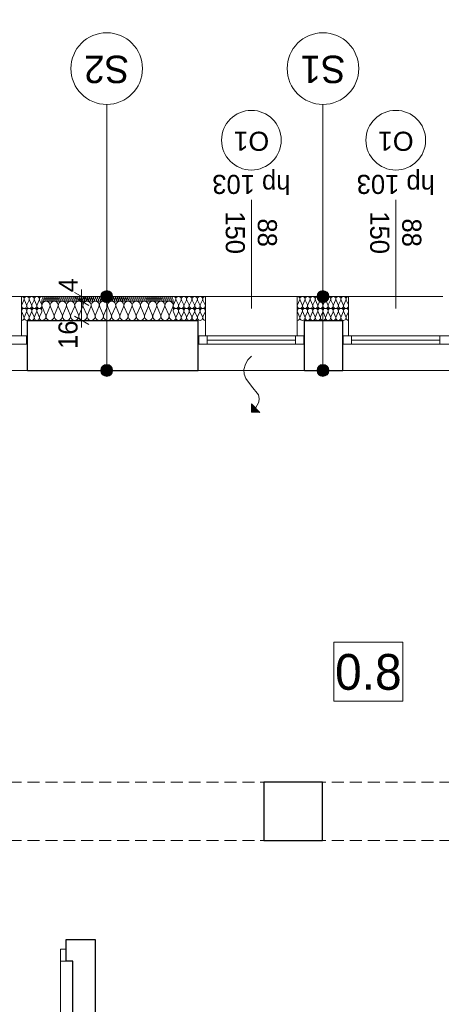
# Model space of a CAD drawing. Extents: x -613240 to -325500, y -25863 to 152403.
# Tile 65 of 254: x -425851 to -422319, y 31361 to 39612. Entities that reach past the tile are written whole.
import ezdxf

# ---------------------------------------------------------------- set-up
doc = ezdxf.new("R2010")
doc.units = 0
doc.header["$MEASUREMENT"] = 0
doc.linetypes.add('Krawędzie ukryte', pattern=[150, 100, -50])
for name, color, linetype in [('A-Okna', 7, 'Continuous'), ('Arch ocieplenie', 7, 'Continuous'), ('Arch opisy', 7, 'Continuous'), ('Inwent Izolacje', 7, 'Continuous'), ('INWENT WYMIARY', 7, 'Continuous')]:
    doc.layers.add(name, color=color, linetype=linetype)
for name, color, linetype, lineweight, true_color in [('A-Okna_Nr_Pióra__9', 7, 'Continuous', 13, 0x3dad99), ('Arch ocieplenie_Nr_Pióra__9', 7, 'Continuous', 13, 0x3dad99), ('Arch opisy okien_Nr_Pióra__9', 7, 'Continuous', 13, 0x3dad99), ('Arch opisy_Nr_Pióra__9', 7, 'Continuous', 13, 0x3dad99), ('Arch wykończenie_Nr_Pióra__3', 7, 'Continuous', 18, 0xff6600), ('Inwent Izolacje_Nr_Pióra__2', 7, 'Continuous', 13, 0x7f7f7f), ('INWENT.ŚCIANY_Nr_Pióra__2', 7, 'Continuous', 13, 0x7f7f7f)]:
    doc.layers.add(name, color=color, linetype=linetype, lineweight=lineweight, true_color=true_color)
for name, color, linetype, lineweight in [('Arch opisy_Nr_Pióra__1', 7, 'Continuous', 25), ('Arch opisy_Nr_Pióra__21', 7, 'Continuous', 9), ('INWENT OPISY_Nr_Pióra__21', 7, 'Continuous', 9), ('INWENT WYMIARY_Nr_Pióra__21', 7, 'Continuous', 9), ('INWENT. DRZWI_Nr_Pióra__5', 7, 'Continuous', 13), ('INWENT. OKNA_Nr_Pióra__21', 7, 'Continuous', 9), ('INWENT. OKNA_Nr_Pióra__5', 7, 'Continuous', 13), ('INWENT.ŚCIANY_Nr_Pióra__1', 7, 'Continuous', 25), ('INWENT.ŚCIANY_Nr_Pióra__21', 7, 'Continuous', 9), ('Istniejące stropy_Nr_Pióra__5', 7, 'Continuous', 13)]:
    doc.layers.add(name, color=color, linetype=linetype, lineweight=lineweight)
doc.styles.add('GENERATED_STYLE_1', font='txt')
doc.styles.add('GENERATED_STYLE_10', font='arial.ttf')
doc.styles.add('GENERATED_STYLE_3', font='txt')
doc.styles.add('GENERATED_STYLE_5', font='txt')
doc.dimstyles.new('GENERATED_STYLE__2', dxfattribs={"dimtxt": 160.000002, "dimasz": 91.2, "dimexe": 0.18, "dimexo": 0, "dimgap": 0.09, "dimtad": 1, "dimtih": 1, "dimtoh": 1, "dimdec": 0, "dimlfac": 0.1, "dimzin": 0, "dimdsep": 46, "dimtxsty": 'GENERATED_STYLE_1', "dimblk": 'ARROWHEAD_2', "dimblk1": 'ARROWHEAD_2', "dimblk2": 'ARROWHEAD_2', "dimcen": 0.09, "dimclrd": 7, "dimclre": 7, "dimclrt": 7, "dimazin": 0, "dimtfac": 1, "dimtdec": 4, "dimtmove": 0, "dimatfit": 3, "dimfxl": 0, "dimtolj": 1, "dimtzin": 0, "dimarcsym": 0})
doc.dimstyles.new('GENERATED_STYLE__3', dxfattribs={"dimtxt": 160.000002, "dimasz": 91.2, "dimexe": 0.18, "dimexo": 0, "dimgap": 0.09, "dimtad": 1, "dimdec": 0, "dimlfac": 0.1, "dimzin": 0, "dimdsep": 46, "dimtxsty": 'GENERATED_STYLE_1', "dimblk": 'ARROWHEAD_2', "dimblk1": 'ARROWHEAD_2', "dimblk2": 'ARROWHEAD_2', "dimcen": 0.09, "dimclrd": 7, "dimclre": 7, "dimclrt": 7, "dimazin": 0, "dimtfac": 1, "dimtdec": 4, "dimtmove": 0, "dimatfit": 3, "dimfxl": 0, "dimtolj": 1, "dimtzin": 0, "dimarcsym": 0})

# ---------------------------------------------------------------- blocks, each defined once
blk = doc.blocks.new('Izolacja cieplna 14_20', base_point=(-424564.9, 37292.6))
at = {"layer": 'Arch ocieplenie_Nr_Pióra__9', "linetype": 'Continuous'}
for p, q in [((-425657.2, 37280.7), (-425664.2, 37264.5)), ((-425648.7, 37264.5), (-425655.8, 37280.7)), ((-425640.3, 37280.7), (-425647.3, 37264.5)), ((-425631.8, 37264.5), (-425638.9, 37280.7)), ((-425623.3, 37280.7), (-425630.4, 37264.5)), ((-425614.9, 37264.5), (-425621.9, 37280.7)), ((-425606.4, 37280.7), (-425613.5, 37264.5)), ((-425598, 37264.5), (-425605, 37280.7)), ((-425589.5, 37280.7), (-425596.5, 37264.5)), ((-425581, 37264.5), (-425588.1, 37280.7)), ((-425572.6, 37280.7), (-425579.6, 37264.5)), ((-425564.1, 37264.5), (-425571.2, 37280.7)), ((-425555.7, 37280.7), (-425562.7, 37264.5)), ((-425547.2, 37264.5), (-425554.2, 37280.7)), ((-425538.7, 37280.7), (-425545.8, 37264.5)), ((-425530.3, 37264.5), (-425537.3, 37280.7)), ((-425521.8, 37280.7), (-425528.9, 37264.5)), ((-425513.3, 37264.5), (-425520.4, 37280.7)), ((-425504.9, 37280.7), (-425511.9, 37264.5)), ((-425496.4, 37264.5), (-425503.5, 37280.7)), ((-425488, 37280.7), (-425495, 37264.5)), ((-425479.5, 37264.5), (-425486.5, 37280.7)), ((-425471, 37280.7), (-425478.1, 37264.5)), ((-425462.6, 37264.5), (-425469.6, 37280.7)), ((-425454.1, 37280.7), (-425461.2, 37264.5)), ((-425445.7, 37264.5), (-425452.7, 37280.7)), ((-425437.2, 37280.7), (-425444.2, 37264.5)), ((-425428.7, 37264.5), (-425435.8, 37280.7)), ((-425420.3, 37280.7), (-425427.3, 37264.5)), ((-425411.8, 37264.5), (-425418.9, 37280.7)), ((-425403.3, 37280.7), (-425410.4, 37264.5)), ((-425394.9, 37264.5), (-425401.9, 37280.7)), ((-425386.4, 37280.7), (-425393.5, 37264.5)), ((-425378, 37264.5), (-425385, 37280.7)), ((-425369.5, 37280.7), (-425376.5, 37264.5)), ((-425361, 37264.5), (-425368.1, 37280.7)), ((-425352.6, 37280.7), (-425359.6, 37264.5)), ((-425344.1, 37264.5), (-425351.2, 37280.7)), ((-425335.7, 37280.7), (-425342.7, 37264.5)), ((-425327.2, 37264.5), (-425334.2, 37280.7)), ((-425318.7, 37280.7), (-425325.8, 37264.5)), ((-425310.3, 37264.5), (-425317.3, 37280.7)), ((-425301.8, 37280.7), (-425308.9, 37264.5)), ((-425293.3, 37264.5), (-425300.4, 37280.7)), ((-425284.9, 37280.7), (-425291.9, 37264.5)), ((-425276.4, 37264.5), (-425283.5, 37280.7)), ((-425268, 37280.7), (-425275, 37264.5)), ((-425259.5, 37264.5), (-425266.5, 37280.7)), ((-425251, 37280.7), (-425258.1, 37264.5)), ((-425242.6, 37264.5), (-425249.6, 37280.7)), ((-425234.1, 37280.7), (-425241.2, 37264.5)), ((-425225.7, 37264.5), (-425232.7, 37280.7)), ((-425217.2, 37280.7), (-425224.2, 37264.5)), ((-425208.7, 37264.5), (-425215.8, 37280.7)), ((-425200.3, 37280.7), (-425207.3, 37264.5)), ((-425191.8, 37264.5), (-425198.9, 37280.7)), ((-425183.3, 37280.7), (-425190.4, 37264.5)), ((-425174.9, 37264.5), (-425181.9, 37280.7)), ((-425166.4, 37280.7), (-425173.5, 37264.5)), ((-425158, 37264.5), (-425165, 37280.7)), ((-425149.5, 37280.7), (-425156.5, 37264.5)), ((-425141, 37264.5), (-425148.1, 37280.7)), ((-425132.6, 37280.7), (-425139.6, 37264.5)), ((-425124.1, 37264.5), (-425131.2, 37280.7)), ((-425115.7, 37280.7), (-425122.7, 37264.5)), ((-425107.2, 37264.5), (-425114.2, 37280.7)), ((-425098.7, 37280.7), (-425105.8, 37264.5)), ((-425090.3, 37264.5), (-425097.3, 37280.7)), ((-425081.8, 37280.7), (-425088.9, 37264.5)), ((-425073.3, 37264.5), (-425080.4, 37280.7)), ((-425064.9, 37280.7), (-425071.9, 37264.5)), ((-425056.4, 37264.5), (-425063.5, 37280.7)), ((-425048, 37280.7), (-425055, 37264.5)), ((-425039.5, 37264.5), (-425046.5, 37280.7)), ((-425031, 37280.7), (-425038.1, 37264.5)), ((-425022.6, 37264.5), (-425029.6, 37280.7)), ((-425014.1, 37280.7), (-425021.2, 37264.5)), ((-425005.7, 37264.5), (-425012.7, 37280.7)), ((-424997.2, 37280.7), (-425004.2, 37264.5)), ((-424988.7, 37264.5), (-424995.8, 37280.7)), ((-424980.3, 37280.7), (-424987.3, 37264.5)), ((-424971.8, 37264.5), (-424978.9, 37280.7)), ((-424963.3, 37280.7), (-424970.4, 37264.5)), ((-424954.9, 37264.5), (-424961.9, 37280.7)), ((-424946.4, 37280.7), (-424953.5, 37264.5)), ((-424938, 37264.5), (-424945, 37280.7)), ((-424929.5, 37280.7), (-424936.5, 37264.5)), ((-424921, 37264.5), (-424928.1, 37280.7)), ((-424912.6, 37280.7), (-424919.6, 37264.5)), ((-424904.1, 37264.5), (-424911.2, 37280.7)), ((-424895.7, 37280.7), (-424902.7, 37264.5)), ((-424887.2, 37264.5), (-424894.2, 37280.7)), ((-424878.7, 37280.7), (-424885.8, 37264.5)), ((-424870.3, 37264.5), (-424877.3, 37280.7)), ((-424861.8, 37280.7), (-424868.9, 37264.5)), ((-424853.3, 37264.5), (-424860.4, 37280.7)), ((-424844.9, 37280.7), (-424851.9, 37264.5)), ((-424836.4, 37264.5), (-424843.5, 37280.7)), ((-424828, 37280.7), (-424835, 37264.5)), ((-424819.5, 37264.5), (-424826.5, 37280.7)), ((-424811, 37280.7), (-424818.1, 37264.5)), ((-424802.6, 37264.5), (-424809.6, 37280.7)), ((-424794.1, 37280.7), (-424801.2, 37264.5)), ((-424785.7, 37264.5), (-424792.7, 37280.7)), ((-424777.2, 37280.7), (-424784.2, 37264.5)), ((-424768.7, 37264.5), (-424775.8, 37280.7)), ((-424760.3, 37280.7), (-424767.3, 37264.5)), ((-424751.8, 37264.5), (-424758.9, 37280.7)), ((-424743.3, 37280.7), (-424750.4, 37264.5)), ((-424734.9, 37264.5), (-424741.9, 37280.7)), ((-424726.4, 37280.7), (-424733.5, 37264.5)), ((-424718, 37264.5), (-424725, 37280.7)), ((-424709.5, 37280.7), (-424716.5, 37264.5)), ((-424701, 37264.5), (-424708.1, 37280.7)), ((-424692.6, 37280.7), (-424699.6, 37264.5)), ((-424684.1, 37264.5), (-424691.2, 37280.7)), ((-424675.7, 37280.7), (-424682.7, 37264.5)), ((-424667.2, 37264.5), (-424674.2, 37280.7)), ((-424658.7, 37280.7), (-424665.8, 37264.5)), ((-424650.3, 37264.5), (-424657.3, 37280.7)), ((-424641.8, 37280.7), (-424648.9, 37264.5)), ((-424633.3, 37264.5), (-424640.4, 37280.7)), ((-424624.9, 37280.7), (-424631.9, 37264.5)), ((-424616.4, 37264.5), (-424623.5, 37280.7)), ((-424608, 37280.7), (-424615, 37264.5)), ((-424599.5, 37264.5), (-424606.5, 37280.7)), ((-424591, 37280.7), (-424598.1, 37264.5)), ((-424582.6, 37264.5), (-424589.6, 37280.7)), ((-424574.1, 37280.7), (-424581.2, 37264.5)), ((-424565.7, 37264.5), (-424572.7, 37280.7))]:
    blk.add_line(p, q, dxfattribs=at)
for centre, start_param, end_param in [((-425656.5, 37261.1), 4.299595, 8.266775), ((-425664.9, 37284.1), 1.158004, 3.141593), ((-425648, 37284.1), 1.158004, 5.125183), ((-425639.6, 37261.1), 4.299595, 8.266775), ((-425631.1, 37284.1), 1.158004, 5.125183), ((-425622.6, 37261.1), 4.299595, 8.266775), ((-425614.2, 37284.1), 1.158004, 5.125183), ((-425605.7, 37261.1), 4.299595, 8.266775), ((-425597.3, 37284.1), 1.158004, 5.125183), ((-425588.8, 37261.1), 4.299595, 8.266775), ((-425580.3, 37284.1), 1.158004, 5.125183), ((-425571.9, 37261.1), 4.299595, 8.266775), ((-425563.4, 37284.1), 1.158004, 5.125183), ((-425554.9, 37261.1), 4.299595, 8.266775), ((-425546.5, 37284.1), 1.158004, 5.125183), ((-425538, 37261.1), 4.299595, 8.266775), ((-425529.6, 37284.1), 1.158004, 5.125183), ((-425521.1, 37261.1), 4.299595, 8.266775), ((-425512.6, 37284.1), 1.158004, 5.125183), ((-425504.2, 37261.1), 4.299595, 8.266775), ((-425495.7, 37284.1), 1.158004, 5.125183), ((-425487.3, 37261.1), 4.299595, 8.266775), ((-425478.8, 37284.1), 1.158004, 5.125183), ((-425470.3, 37261.1), 4.299595, 8.266775), ((-425461.9, 37284.1), 1.158004, 5.125183), ((-425453.4, 37261.1), 4.299595, 8.266775), ((-425444.9, 37284.1), 1.158004, 5.125183), ((-425436.5, 37261.1), 4.299595, 8.266775), ((-425428, 37284.1), 1.158004, 5.125183), ((-425419.6, 37261.1), 4.299595, 8.266775), ((-425411.1, 37284.1), 1.158004, 5.125183), ((-425402.6, 37261.1), 4.299595, 8.266775), ((-425394.2, 37284.1), 1.158004, 5.125183), ((-425385.7, 37261.1), 4.299595, 8.266775), ((-425377.3, 37284.1), 1.158004, 5.125183), ((-425368.8, 37261.1), 4.299595, 8.266775), ((-425360.3, 37284.1), 1.158004, 5.125183), ((-425351.9, 37261.1), 4.299595, 8.266775), ((-425343.4, 37284.1), 1.158004, 5.125183), ((-425334.9, 37261.1), 4.299595, 8.266775), ((-425326.5, 37284.1), 1.158004, 5.125183), ((-425318, 37261.1), 4.299595, 8.266775), ((-425309.6, 37284.1), 1.158004, 5.125183), ((-425301.1, 37261.1), 4.299595, 8.266775), ((-425292.6, 37284.1), 1.158004, 5.125183), ((-425284.2, 37261.1), 4.299595, 8.266775), ((-425275.7, 37284.1), 1.158004, 5.125183), ((-425267.3, 37261.1), 4.299595, 8.266775), ((-425258.8, 37284.1), 1.158004, 5.125183), ((-425250.3, 37261.1), 4.299595, 8.266775), ((-425241.9, 37284.1), 1.158004, 5.125183), ((-425233.4, 37261.1), 4.299595, 8.266775), ((-425224.9, 37284.1), 1.158004, 5.125183), ((-425216.5, 37261.1), 4.299595, 8.266775), ((-425208, 37284.1), 1.158004, 5.125183), ((-425199.6, 37261.1), 4.299595, 8.266775), ((-425191.1, 37284.1), 1.158004, 5.125183), ((-425182.6, 37261.1), 4.299595, 8.266775), ((-425174.2, 37284.1), 1.158004, 5.125183), ((-425165.7, 37261.1), 4.299595, 8.266775), ((-425157.3, 37284.1), 1.158004, 5.125183), ((-425148.8, 37261.1), 4.299595, 8.266775), ((-425140.3, 37284.1), 1.158004, 5.125183), ((-425131.9, 37261.1), 4.299595, 8.266775), ((-425123.4, 37284.1), 1.158004, 5.125183), ((-425114.9, 37261.1), 4.299595, 8.266775), ((-425106.5, 37284.1), 1.158004, 5.125183), ((-425098, 37261.1), 4.299595, 8.266775), ((-425089.6, 37284.1), 1.158004, 5.125183), ((-425081.1, 37261.1), 4.299595, 8.266775), ((-425072.6, 37284.1), 1.158004, 5.125183), ((-425064.2, 37261.1), 4.299595, 8.266775), ((-425055.7, 37284.1), 1.158004, 5.125183), ((-425047.3, 37261.1), 4.299595, 8.266775), ((-425038.8, 37284.1), 1.158004, 5.125183), ((-425030.3, 37261.1), 4.299595, 8.266775), ((-425021.9, 37284.1), 1.158004, 5.125183), ((-425013.4, 37261.1), 4.299595, 8.266775), ((-425004.9, 37284.1), 1.158004, 5.125183), ((-424996.5, 37261.1), 4.299595, 8.266775), ((-424988, 37284.1), 1.158004, 5.125183), ((-424979.6, 37261.1), 4.299595, 8.266775), ((-424971.1, 37284.1), 1.158004, 5.125183), ((-424962.6, 37261.1), 4.299595, 8.266775), ((-424954.2, 37284.1), 1.158004, 5.125183), ((-424945.7, 37261.1), 4.299595, 8.266775), ((-424937.3, 37284.1), 1.158004, 5.125183), ((-424928.8, 37261.1), 4.299595, 8.266775), ((-424920.3, 37284.1), 1.158004, 5.125183), ((-424911.9, 37261.1), 4.299595, 8.266775), ((-424903.4, 37284.1), 1.158004, 5.125183), ((-424894.9, 37261.1), 4.299595, 8.266775), ((-424886.5, 37284.1), 1.158004, 5.125183), ((-424878, 37261.1), 4.299595, 8.266775), ((-424869.6, 37284.1), 1.158004, 5.125183), ((-424861.1, 37261.1), 4.299595, 8.266775), ((-424852.6, 37284.1), 1.158004, 5.125183), ((-424844.2, 37261.1), 4.299595, 8.266775), ((-424835.7, 37284.1), 1.158004, 5.125183), ((-424827.3, 37261.1), 4.299595, 8.266775), ((-424818.8, 37284.1), 1.158004, 5.125183), ((-424810.3, 37261.1), 4.299595, 8.266775), ((-424801.9, 37284.1), 1.158004, 5.125183), ((-424793.4, 37261.1), 4.299595, 8.266775), ((-424784.9, 37284.1), 1.158004, 5.125183), ((-424776.5, 37261.1), 4.299595, 8.266775), ((-424768, 37284.1), 1.158004, 5.125183), ((-424759.6, 37261.1), 4.299595, 8.266775), ((-424751.1, 37284.1), 1.158004, 5.125183), ((-424742.6, 37261.1), 4.299595, 8.266775), ((-424734.2, 37284.1), 1.158004, 5.125183), ((-424725.7, 37261.1), 4.299595, 8.266775), ((-424717.3, 37284.1), 1.158004, 5.125183), ((-424708.8, 37261.1), 4.299595, 8.266775), ((-424700.3, 37284.1), 1.158004, 5.125183), ((-424691.9, 37261.1), 4.299595, 8.266775), ((-424683.4, 37284.1), 1.158004, 5.125183), ((-424674.9, 37261.1), 4.299595, 8.266775), ((-424666.5, 37284.1), 1.158004, 5.125183), ((-424658, 37261.1), 4.299595, 8.266775), ((-424649.6, 37284.1), 1.158004, 5.125183), ((-424641.1, 37261.1), 4.299595, 8.266775), ((-424632.6, 37284.1), 1.158004, 5.125183), ((-424624.2, 37261.1), 4.299595, 8.266775), ((-424615.7, 37284.1), 1.158004, 5.125183), ((-424607.3, 37261.1), 4.299595, 8.266775), ((-424598.8, 37284.1), 1.158004, 5.125183), ((-424590.3, 37261.1), 4.299595, 8.266775), ((-424581.9, 37284.1), 1.158004, 5.125183), ((-424573.4, 37261.1), 4.299595, 8.266775), ((-424564.9, 37284.1), 3.141593, 5.125182)]:
    blk.add_ellipse(centre, major_axis=(0, -8.51), ratio=0.994642, start_param=start_param, end_param=end_param, dxfattribs=at)
blk = doc.blocks.new('Izolacja cieplna 14_24', base_point=(-425664.9, 37292.6))
at = {"layer": 'Arch ocieplenie_Nr_Pióra__9', "linetype": 'Continuous'}
for p, q in [((-425815.5, 37262.8), (-425833.2, 37222.4)), ((-425794.2, 37222.4), (-425811.9, 37262.8)), ((-425773, 37262.8), (-425790.7, 37222.4)), ((-425751.7, 37222.4), (-425769.4, 37262.8)), ((-425730.5, 37262.8), (-425748.2, 37222.4)), ((-425709.2, 37222.4), (-425726.9, 37262.8)), ((-425688, 37262.8), (-425705.7, 37222.4)), ((-425666.7, 37222.4), (-425684.4, 37262.8))]:
    blk.add_line(p, q, dxfattribs=at)
for centre, start_param, end_param in [((-425813.7, 37213.9), 4.299595, 8.266775), ((-425834.9, 37271.3), 1.158004, 3.141593), ((-425792.4, 37271.3), 1.158004, 5.125183), ((-425771.2, 37213.9), 4.299595, 8.266775), ((-425749.9, 37271.3), 1.158004, 5.125183), ((-425728.7, 37213.9), 4.299595, 8.266775), ((-425707.4, 37271.3), 1.158004, 5.125183), ((-425686.2, 37213.9), 4.299595, 8.266775), ((-425664.9, 37271.3), 3.141593, 5.125182)]:
    blk.add_ellipse(centre, major_axis=(0, -21.3), ratio=0.999163, start_param=start_param, end_param=end_param, dxfattribs=at)
blk = doc.blocks.new('Izolacja cieplna 14_25', base_point=(-424294.9, 37292.6))
at = {"layer": 'Arch ocieplenie_Nr_Pióra__9', "linetype": 'Continuous'}
for p, q in [((-424544.3, 37262.8), (-424563.1, 37222.4)), ((-424521.8, 37222.4), (-424540.6, 37262.8)), ((-424499.3, 37262.8), (-424518.1, 37222.4)), ((-424476.8, 37222.4), (-424495.6, 37262.8)), ((-424454.3, 37262.8), (-424473.1, 37222.4)), ((-424431.8, 37222.4), (-424450.6, 37262.8)), ((-424409.3, 37262.8), (-424428.1, 37222.4)), ((-424386.8, 37222.4), (-424405.6, 37262.8)), ((-424364.3, 37262.8), (-424383.1, 37222.4)), ((-424341.8, 37222.4), (-424360.6, 37262.8)), ((-424319.3, 37262.8), (-424338.1, 37222.4)), ((-424296.8, 37222.4), (-424315.6, 37262.8))]:
    blk.add_line(p, q, dxfattribs=at)
for centre, start_param, end_param in [((-424542.4, 37213.9), 5.870392, 9.837571), ((-424564.9, 37271.3), 2.7288, 4.712389), ((-424519.9, 37271.3), 2.7288, 6.695979), ((-424497.4, 37213.9), 5.870392, 9.837571), ((-424474.9, 37271.3), 2.7288, 6.695979), ((-424452.4, 37213.9), 5.870392, 9.837571), ((-424429.9, 37271.3), 2.7288, 6.695979), ((-424407.4, 37213.9), 5.870392, 9.837571), ((-424384.9, 37271.3), 2.7288, 6.695979), ((-424362.4, 37213.9), 5.870392, 9.837571), ((-424339.9, 37271.3), 2.7288, 6.695979), ((-424317.4, 37213.9), 5.870392, 9.837571), ((-424294.9, 37271.3), 4.712389, 6.695979)]:
    blk.add_ellipse(centre, major_axis=(-22.5, 0), ratio=0.945236, start_param=start_param, end_param=end_param, dxfattribs=at)
blk = doc.blocks.new('Izolacja cieplna 14_26', base_point=(-423094.9, 37292.6))
at = {"layer": 'Arch ocieplenie_Nr_Pióra__9', "linetype": 'Continuous'}
for p, q in [((-423505.3, 37262.8), (-423523.1, 37222.4)), ((-423483.8, 37222.4), (-423501.6, 37262.8)), ((-423462.3, 37262.8), (-423480.1, 37222.4)), ((-423440.8, 37222.4), (-423458.6, 37262.8)), ((-423419.3, 37262.8), (-423437.1, 37222.4)), ((-423397.8, 37222.4), (-423415.6, 37262.8)), ((-423376.3, 37262.8), (-423394.1, 37222.4)), ((-423354.8, 37222.4), (-423372.6, 37262.8)), ((-423333.3, 37262.8), (-423351.1, 37222.4)), ((-423311.8, 37222.4), (-423329.6, 37262.8)), ((-423290.3, 37262.8), (-423308.1, 37222.4)), ((-423268.8, 37222.4), (-423286.6, 37262.8)), ((-423247.3, 37262.8), (-423265.1, 37222.4)), ((-423225.8, 37222.4), (-423243.6, 37262.8)), ((-423204.3, 37262.8), (-423222.1, 37222.4)), ((-423182.8, 37222.4), (-423200.6, 37262.8)), ((-423161.3, 37262.8), (-423179.1, 37222.4)), ((-423139.8, 37222.4), (-423157.6, 37262.8)), ((-423118.3, 37262.8), (-423136.1, 37222.4)), ((-423096.8, 37222.4), (-423114.6, 37262.8))]:
    blk.add_line(p, q, dxfattribs=at)
for centre, start_param, end_param in [((-423503.4, 37213.9), 5.870392, 9.837571), ((-423524.9, 37271.3), 2.7288, 4.712389), ((-423481.9, 37271.3), 2.7288, 6.695979), ((-423460.4, 37213.9), 5.870392, 9.837571), ((-423438.9, 37271.3), 2.7288, 6.695979), ((-423417.4, 37213.9), 5.870392, 9.837571), ((-423395.9, 37271.3), 2.7288, 6.695979), ((-423374.4, 37213.9), 5.870392, 9.837571), ((-423352.9, 37271.3), 2.7288, 6.695979), ((-423331.4, 37213.9), 5.870392, 9.837571), ((-423309.9, 37271.3), 2.7288, 6.695979), ((-423288.4, 37213.9), 5.870392, 9.837571), ((-423266.9, 37271.3), 2.7288, 6.695979), ((-423245.4, 37213.9), 5.870392, 9.837571), ((-423223.9, 37271.3), 2.7288, 6.695979), ((-423202.4, 37213.9), 5.870392, 9.837571), ((-423180.9, 37271.3), 2.7288, 6.695979), ((-423159.4, 37213.9), 5.870392, 9.837571), ((-423137.9, 37271.3), 2.7288, 6.695979), ((-423116.4, 37213.9), 5.870392, 9.837571), ((-423094.9, 37271.3), 4.712389, 6.695979)]:
    blk.add_ellipse(centre, major_axis=(-21.5, 0), ratio=0.9892, start_param=start_param, end_param=end_param, dxfattribs=at)
blk = doc.blocks.new('Izolacja cieplna 14_271', base_point=(-425664.9, 37092.6))
at = {"layer": 'Inwent Izolacje_Nr_Pióra__2', "linetype": 'Continuous'}
for p, q in [((-425662.1, 37204.9), (-425633.5, 37140.3)), ((-425627.7, 37140.3), (-425599.1, 37204.9)), ((-425593.3, 37204.9), (-425564.7, 37140.3)), ((-425558.9, 37140.3), (-425530.3, 37204.9)), ((-425524.6, 37204.9), (-425496, 37140.3)), ((-425490.2, 37140.3), (-425461.6, 37204.9)), ((-425455.8, 37204.9), (-425427.2, 37140.3)), ((-425421.4, 37140.3), (-425392.8, 37204.9)), ((-425387.1, 37204.9), (-425358.5, 37140.3)), ((-425352.7, 37140.3), (-425324.1, 37204.9)), ((-425318.3, 37204.9), (-425289.7, 37140.3)), ((-425283.9, 37140.3), (-425255.3, 37204.9)), ((-425249.6, 37204.9), (-425221, 37140.3)), ((-425215.2, 37140.3), (-425186.6, 37204.9)), ((-425180.8, 37204.9), (-425152.2, 37140.3)), ((-425146.4, 37140.3), (-425117.8, 37204.9)), ((-425112.1, 37204.9), (-425083.5, 37140.3)), ((-425077.7, 37140.3), (-425049.1, 37204.9)), ((-425043.3, 37204.9), (-425014.7, 37140.3)), ((-425008.9, 37140.3), (-424980.3, 37204.9)), ((-424974.6, 37204.9), (-424946, 37140.3)), ((-424940.2, 37140.3), (-424911.6, 37204.9)), ((-424905.8, 37204.9), (-424877.2, 37140.3)), ((-424871.4, 37140.3), (-424842.8, 37204.9)), ((-424837.1, 37204.9), (-424808.5, 37140.3)), ((-424802.7, 37140.3), (-424774.1, 37204.9)), ((-424768.3, 37204.9), (-424739.7, 37140.3)), ((-424733.9, 37140.3), (-424705.3, 37204.9)), ((-424699.6, 37204.9), (-424671, 37140.3)), ((-424665.2, 37140.3), (-424636.6, 37204.9)), ((-424630.8, 37204.9), (-424602.2, 37140.3)), ((-424596.4, 37140.3), (-424567.8, 37204.9))]:
    blk.add_line(p, q, dxfattribs=at)
for centre, start_param, end_param in [((-425630.6, 37218.6), 5.870392, 9.837571), ((-425561.8, 37218.6), 5.870392, 9.837571), ((-425493.1, 37218.6), 5.870392, 9.837571), ((-425424.3, 37218.6), 5.870392, 9.837571), ((-425355.6, 37218.6), 5.870392, 9.837571), ((-425286.8, 37218.6), 5.870392, 9.837571), ((-425218.1, 37218.6), 5.870392, 9.837571), ((-425149.3, 37218.6), 5.870392, 9.837571), ((-425080.6, 37218.6), 5.870392, 9.837571), ((-425011.8, 37218.6), 5.870392, 9.837571), ((-424943.1, 37218.6), 5.870392, 9.837571), ((-424874.3, 37218.6), 5.870392, 9.837571), ((-424805.6, 37218.6), 5.870392, 9.837571), ((-424736.8, 37218.6), 5.870392, 9.837571), ((-424668.1, 37218.6), 5.870392, 9.837571), ((-424599.3, 37218.6), 5.870392, 9.837571), ((-425664.9, 37126.6), 4.712389, 6.695979), ((-425596.2, 37126.6), 2.7288, 6.695979), ((-425527.4, 37126.6), 2.7288, 6.695979), ((-425458.7, 37126.6), 2.7288, 6.695979), ((-425389.9, 37126.6), 2.7288, 6.695979), ((-425321.2, 37126.6), 2.7288, 6.695979), ((-425252.4, 37126.6), 2.7288, 6.695979), ((-425183.7, 37126.6), 2.7288, 6.695979), ((-425114.9, 37126.6), 2.7288, 6.695979), ((-425046.2, 37126.6), 2.7288, 6.695979), ((-424977.4, 37126.6), 2.7288, 6.695979), ((-424908.7, 37126.6), 2.7288, 6.695979), ((-424839.9, 37126.6), 2.7288, 6.695979), ((-424771.2, 37126.6), 2.7288, 6.695979), ((-424702.4, 37126.6), 2.7288, 6.695979), ((-424633.7, 37126.6), 2.7288, 6.695979), ((-424564.9, 37126.6), 2.7288, 4.712389)]:
    blk.add_ellipse(centre, major_axis=(34.4, 0), ratio=0.98992, start_param=start_param, end_param=end_param, dxfattribs=at)
blk = doc.blocks.new('Izolacja cieplna 14_276', base_point=(-425834.9, 37092.6))
at = {"layer": 'Inwent Izolacje_Nr_Pióra__2', "linetype": 'Continuous'}
for p, q in [((-425833.2, 37162.8), (-425815.5, 37122.4)), ((-425811.9, 37122.4), (-425794.2, 37162.8)), ((-425790.7, 37162.8), (-425773, 37122.4)), ((-425769.4, 37122.4), (-425751.7, 37162.8)), ((-425748.2, 37162.8), (-425730.5, 37122.4)), ((-425726.9, 37122.4), (-425709.2, 37162.8)), ((-425705.7, 37162.8), (-425688, 37122.4)), ((-425684.4, 37122.4), (-425666.7, 37162.8))]:
    blk.add_line(p, q, dxfattribs=at)
for centre, start_param, end_param in [((-425813.7, 37171.3), 4.299595, 8.266775), ((-425771.2, 37171.3), 4.299595, 8.266775), ((-425728.7, 37171.3), 4.299595, 8.266775), ((-425686.2, 37171.3), 4.299595, 8.266775), ((-425834.9, 37113.9), 3.141593, 5.125182), ((-425792.4, 37113.9), 1.158004, 5.125183), ((-425749.9, 37113.9), 1.158004, 5.125183), ((-425707.4, 37113.9), 1.158004, 5.125183), ((-425664.9, 37113.9), 1.158004, 3.141593)]:
    blk.add_ellipse(centre, major_axis=(0, 21.3), ratio=0.999163, start_param=start_param, end_param=end_param, dxfattribs=at)
blk = doc.blocks.new('Izolacja cieplna 14_277', base_point=(-424564.9, 37092.6))
at = {"layer": 'Inwent Izolacje_Nr_Pióra__2', "linetype": 'Continuous'}
for p, q in [((-424563.1, 37162.8), (-424544.3, 37122.4)), ((-424540.6, 37122.4), (-424521.8, 37162.8)), ((-424518.1, 37162.8), (-424499.3, 37122.4)), ((-424495.6, 37122.4), (-424476.8, 37162.8)), ((-424473.1, 37162.8), (-424454.3, 37122.4)), ((-424450.6, 37122.4), (-424431.8, 37162.8)), ((-424428.1, 37162.8), (-424409.3, 37122.4)), ((-424405.6, 37122.4), (-424386.8, 37162.8)), ((-424383.1, 37162.8), (-424364.3, 37122.4)), ((-424360.6, 37122.4), (-424341.8, 37162.8)), ((-424338.1, 37162.8), (-424319.3, 37122.4)), ((-424315.6, 37122.4), (-424296.8, 37162.8))]:
    blk.add_line(p, q, dxfattribs=at)
for centre, start_param, end_param in [((-424542.4, 37171.3), 5.870392, 9.837571), ((-424497.4, 37171.3), 5.870392, 9.837571), ((-424452.4, 37171.3), 5.870392, 9.837571), ((-424407.4, 37171.3), 5.870392, 9.837571), ((-424362.4, 37171.3), 5.870392, 9.837571), ((-424317.4, 37171.3), 5.870392, 9.837571), ((-424564.9, 37113.9), 4.712389, 6.695979), ((-424519.9, 37113.9), 2.7288, 6.695979), ((-424474.9, 37113.9), 2.7288, 6.695979), ((-424429.9, 37113.9), 2.7288, 6.695979), ((-424384.9, 37113.9), 2.7288, 6.695979), ((-424339.9, 37113.9), 2.7288, 6.695979), ((-424294.9, 37113.9), 2.7288, 4.712389)]:
    blk.add_ellipse(centre, major_axis=(22.5, 0), ratio=0.945236, start_param=start_param, end_param=end_param, dxfattribs=at)
blk = doc.blocks.new('Izolacja cieplna 14_278', base_point=(-423524.9, 37092.6))
at = {"layer": 'Inwent Izolacje_Nr_Pióra__2', "linetype": 'Continuous'}
for p, q in [((-423523.1, 37162.8), (-423505.3, 37122.4)), ((-423501.6, 37122.4), (-423483.8, 37162.8)), ((-423480.1, 37162.8), (-423462.3, 37122.4)), ((-423458.6, 37122.4), (-423440.8, 37162.8)), ((-423437.1, 37162.8), (-423419.3, 37122.4)), ((-423415.6, 37122.4), (-423397.8, 37162.8)), ((-423394.1, 37162.8), (-423376.3, 37122.4)), ((-423372.6, 37122.4), (-423354.8, 37162.8)), ((-423351.1, 37162.8), (-423333.3, 37122.4)), ((-423329.6, 37122.4), (-423311.8, 37162.8)), ((-423308.1, 37162.8), (-423290.3, 37122.4)), ((-423286.6, 37122.4), (-423268.8, 37162.8)), ((-423265.1, 37162.8), (-423247.3, 37122.4)), ((-423243.6, 37122.4), (-423225.8, 37162.8)), ((-423222.1, 37162.8), (-423204.3, 37122.4)), ((-423200.6, 37122.4), (-423182.8, 37162.8)), ((-423179.1, 37162.8), (-423161.3, 37122.4)), ((-423157.6, 37122.4), (-423139.8, 37162.8)), ((-423136.1, 37162.8), (-423118.3, 37122.4)), ((-423114.6, 37122.4), (-423096.8, 37162.8))]:
    blk.add_line(p, q, dxfattribs=at)
for centre, start_param, end_param in [((-423503.4, 37171.3), 5.870392, 9.837571), ((-423460.4, 37171.3), 5.870392, 9.837571), ((-423417.4, 37171.3), 5.870392, 9.837571), ((-423374.4, 37171.3), 5.870392, 9.837571), ((-423331.4, 37171.3), 5.870392, 9.837571), ((-423288.4, 37171.3), 5.870392, 9.837571), ((-423245.4, 37171.3), 5.870392, 9.837571), ((-423202.4, 37171.3), 5.870392, 9.837571), ((-423159.4, 37171.3), 5.870392, 9.837571), ((-423116.4, 37171.3), 5.870392, 9.837571), ((-423524.9, 37113.9), 4.712389, 6.695979), ((-423481.9, 37113.9), 2.7288, 6.695979), ((-423438.9, 37113.9), 2.7288, 6.695979), ((-423395.9, 37113.9), 2.7288, 6.695979), ((-423352.9, 37113.9), 2.7288, 6.695979), ((-423309.9, 37113.9), 2.7288, 6.695979), ((-423266.9, 37113.9), 2.7288, 6.695979), ((-423223.9, 37113.9), 2.7288, 6.695979), ((-423180.9, 37113.9), 2.7288, 6.695979), ((-423137.9, 37113.9), 2.7288, 6.695979), ((-423094.9, 37113.9), 2.7288, 4.712389)]:
    blk.add_ellipse(centre, major_axis=(21.5, 0), ratio=0.9892, start_param=start_param, end_param=end_param, dxfattribs=at)
blk = doc.blocks.new('Krzywa_11', base_point=(-423909.9, 36792.6))
at = {"layer": 'A-Okna_Nr_Pióra__9', "linetype": 'Continuous'}
blk.add_hatch(color=256, dxfattribs=at).paths.add_polyline_path([(-423909.9, 36322), (-423909.5, 36392.7), (-423839.2, 36321.6)], flags=0)
for p, q in [((-423909.9, 36322), (-423909.5, 36392.7)), ((-423909.5, 36392.7), (-423839.2, 36321.6)), ((-423909.9, 36322), (-423839.2, 36321.6))]:
    blk.add_line(p, q, dxfattribs=at)
at = {"layer": 'A-Okna_Nr_Pióra__9', "linetype": 'Continuous', "flags": 128}
blk.add_lwpolyline([(-423909.9, 36792.6), (-423939.1, 36761.5), (-423960.4, 36726.4), (-423972.6, 36681.7), (-423970, 36643), (-423957.1, 36606.5), (-423909.9, 36542), (-423850.3, 36468.7), (-423843.2, 36436.7), (-423847.2, 36406.9), (-423874.4, 36357.2)], dxfattribs=at)
blk = doc.blocks.new('*D506')
at = {"layer": 'INWENT WYMIARY_Nr_Pióra__21', "linetype": 'Continuous'}
for p, q in [((-425242.1, 37252.6), (-425422.1, 37252.6)), ((-425272.1, 37218), (-425392.1, 37287.3)), ((-425332.1, 37092.6), (-425332.1, 37252.6)), ((-425242.1, 37092.6), (-425422.1, 37092.6)), ((-425392.1, 37127.3), (-425272.1, 37058)), ((-425332.1, 37033.9), (-425332.1, 37092.6))]:
    blk.add_line(p, q, dxfattribs=at)
at = {"layer": 'INWENT WYMIARY_Nr_Pióra__21', "char_height": 160, "attachment_point": 7, "rotation": 90, "style": 'GENERATED_STYLE_1'}
for s, insert in [('{4}', (-425364.1, 37327.3)), ('{16}', (-425364.1, 36853.1))]:
    blk.add_mtext(s, dxfattribs=dict(at, insert=insert))
blk = doc.blocks.new('ARROWHEAD_2')
at = {"color": 0, "linetype": 'Continuous', "lineweight": 0}
for p, q in [((0, 0), (-1, 0)), ((-0.378, -0.655), (0.378, 0.655))]:
    blk.add_line(p, q, dxfattribs=at)
blk = doc.blocks.new('*D507')
at = {"layer": 'INWENT WYMIARY_Nr_Pióra__21', "linetype": 'Continuous'}
for p, q in [((-425392.1, 37327.3), (-425272.1, 37258)), ((-425332.1, 37292.6), (-425332.1, 37351.3)), ((-425242.1, 37292.6), (-425422.1, 37292.6)), ((-425242.1, 37252.6), (-425422.1, 37252.6)), ((-425272.1, 37218), (-425392.1, 37287.3)), ((-425332.1, 37252.6), (-425332.1, 37292.6))]:
    blk.add_line(p, q, dxfattribs=at)
at = {"layer": 'INWENT WYMIARY_Nr_Pióra__21', "char_height": 160, "attachment_point": 7, "rotation": 90, "style": 'GENERATED_STYLE_1'}
for s, insert in [('{4}', (-425364.1, 37327.3)), ('{16}', (-425364.1, 36853.1))]:
    blk.add_mtext(s, dxfattribs=dict(at, insert=insert))
blk = doc.blocks.new('*D671')
at = {"layer": 'INWENT WYMIARY_Nr_Pióra__21', "linetype": 'Continuous'}
for p, q in [((-430450.3, 42019.4), (-430519.6, 41899.4)), ((-430484.9, 41869.4), (-430484.9, 42049.4)), ((-414778, 41899.4), (-414708.8, 42019.4)), ((-414743.4, 41869.4), (-414743.4, 42049.4)), ((-430543.6, 41959.4), (-430484.9, 41959.4)), ((-430484.9, 41959.4), (-414743.4, 41959.4)), ((-414743.4, 41959.4), (-414684.7, 41959.4))]:
    blk.add_line(p, q, dxfattribs=at)
at = {"layer": 'INWENT WYMIARY_Nr_Pióra__21', "insert": (-422844.6, 41991.4), "char_height": 160, "attachment_point": 7, "style": 'GENERATED_STYLE_1'}
blk.add_mtext('{1\xa0574}', dxfattribs=at)
blk = doc.blocks.new('Linia_76', base_point=(-423309.9, 36672.6))
at = {"layer": 'Arch opisy_Nr_Pióra__21', "linetype": 'Continuous'}
for points in [[(-423259.9, 37292.6), (-423263.8, 37311.7), (-423274.6, 37328), (-423290.8, 37338.8), (-423309.9, 37342.6), (-423329.1, 37338.8), (-423345.3, 37328), (-423356.1, 37311.7), (-423359.9, 37292.6), (-423356.1, 37273.5), (-423345.3, 37257.3), (-423329.1, 37246.4), (-423309.9, 37242.6), (-423290.8, 37246.4), (-423274.6, 37257.3), (-423263.8, 37273.5)], [(-423259.9, 36672.6), (-423263.8, 36691.7), (-423274.6, 36708), (-423290.8, 36718.8), (-423309.9, 36722.6), (-423329.1, 36718.8), (-423345.3, 36708), (-423356.1, 36691.7), (-423359.9, 36672.6), (-423356.1, 36653.5), (-423345.3, 36637.3), (-423329.1, 36626.4), (-423309.9, 36622.6), (-423290.8, 36626.4), (-423274.6, 36637.3), (-423263.8, 36653.5)]]:
    blk.add_hatch(color=256, dxfattribs=at).paths.add_polyline_path(points, flags=0)
blk.add_line((-423309.9, 36722.6), (-423309.9, 37242.6), dxfattribs=at)
for centre in [(-423309.9, 37292.6), (-423309.9, 36672.6)]:
    blk.add_circle(centre, 50, dxfattribs=at)
blk = doc.blocks.new('Linia_77', base_point=(-423309.9, 37292.6))
at = {"layer": 'Arch opisy_Nr_Pióra__21', "linetype": 'Continuous'}
blk.add_line((-423309.9, 37292.6), (-423309.9, 38902.4), dxfattribs=at)
blk.add_circle((-423309.9, 39202.4), 300, dxfattribs=at)
blk = doc.blocks.new('Linia_78', base_point=(-425122.2, 37292.6))
at = {"layer": 'Arch opisy_Nr_Pióra__21', "linetype": 'Continuous'}
blk.add_line((-425122.2, 37292.6), (-425122.2, 38902.4), dxfattribs=at)
blk.add_circle((-425122.2, 39202.4), 300, dxfattribs=at)
blk = doc.blocks.new('Linia_79', base_point=(-425122.2, 36672.6))
at = {"layer": 'Arch opisy_Nr_Pióra__21', "linetype": 'Continuous'}
for points in [[(-425072.2, 37292.6), (-425076, 37311.7), (-425086.8, 37328), (-425103.1, 37338.8), (-425122.2, 37342.6), (-425141.3, 37338.8), (-425157.6, 37328), (-425168.4, 37311.7), (-425172.2, 37292.6), (-425168.4, 37273.5), (-425157.6, 37257.3), (-425141.3, 37246.4), (-425122.2, 37242.6), (-425103.1, 37246.4), (-425086.8, 37257.3), (-425076, 37273.5)], [(-425072.2, 36672.6), (-425076, 36691.7), (-425086.8, 36708), (-425103.1, 36718.8), (-425122.2, 36722.6), (-425141.3, 36718.8), (-425157.6, 36708), (-425168.4, 36691.7), (-425172.2, 36672.6), (-425168.4, 36653.5), (-425157.6, 36637.3), (-425141.3, 36626.4), (-425122.2, 36622.6), (-425103.1, 36626.4), (-425086.8, 36637.3), (-425076, 36653.5)]]:
    blk.add_hatch(color=256, dxfattribs=at).paths.add_polyline_path(points, flags=0)
blk.add_line((-425122.2, 36722.6), (-425122.2, 37242.6), dxfattribs=at)
for centre in [(-425122.2, 37292.6), (-425122.2, 36672.6)]:
    blk.add_circle(centre, 50, dxfattribs=at)

msp = doc.modelspace()

# ---------------------------------------------------------------- linework, layer by layer
at = {"layer": 'Arch opisy_Nr_Pióra__9', "linetype": 'Continuous'}
for centre in [(-423909.9, 38602.6), (-422699.9, 38602.6)]:
    msp.add_circle(centre, 250, dxfattribs=at)
at = {"layer": 'Arch wykończenie_Nr_Pióra__3', "linetype": 'Continuous'}
for p, q in [((-425834.9, 37292.6), (-425834.9, 36962.6)), ((-424294.9, 37292.6), (-425834.9, 37292.6)), ((-424294.9, 37292.6), (-424294.9, 36962.6)), ((-423524.9, 37292.6), (-423524.9, 36962.6)), ((-423094.9, 37292.6), (-423524.9, 37292.6)), ((-423094.9, 37292.6), (-423094.9, 36962.6))]:
    msp.add_line(p, q, dxfattribs=at)
at = {"layer": 'INWENT. DRZWI_Nr_Pióra__5', "linetype": 'Continuous'}
for p, q in [((-425509.9, 31722.6), (-425509.9, 31822.6)), ((-425509.9, 31822.6), (-425464.9, 31822.6)), ((-425464.9, 31722.6), (-425509.9, 31722.6)), ((-425509.9, 31722.6), (-425509.9, 30812.6))]:
    msp.add_line(p, q, dxfattribs=at)
msp.add_arc((-425509.9, 31722.6), 910, 180, 270, dxfattribs=at)
at = {"layer": 'INWENT. OKNA_Nr_Pióra__5', "linetype": 'Continuous'}
for p, q in [((-423909.9, 37192.6), (-423909.9, 38102.6)), ((-422699.9, 37192.6), (-422699.9, 38102.6)), ((-425784.9, 36962.6), (-426684.9, 36962.6)), ((-425784.9, 36892.6), (-426684.9, 36892.6)), ((-425794.9, 36892.6), (-425794.9, 36962.6)), ((-423464.9, 36962.6), (-424354.9, 36962.6)), ((-423464.9, 36892.6), (-424354.9, 36892.6)), ((-424349.9, 36892.6), (-424349.9, 36962.6)), ((-424279.9, 36892.6), (-424279.9, 36962.6)), ((-423539.9, 36927.6), (-424279.9, 36927.6)), ((-423539.9, 36892.6), (-423539.9, 36962.6)), ((-423469.9, 36892.6), (-423469.9, 36962.6)), ((-422254.9, 36962.6), (-423144.9, 36962.6)), ((-422254.9, 36892.6), (-423144.9, 36892.6)), ((-423139.9, 36892.6), (-423139.9, 36962.6)), ((-423069.9, 36892.6), (-423069.9, 36962.6)), ((-422329.9, 36927.6), (-423069.9, 36927.6)), ((-422329.9, 36892.6), (-422329.9, 36962.6))]:
    msp.add_line(p, q, dxfattribs=at)
at = {"layer": 'INWENT.ŚCIANY_Nr_Pióra__1', "linetype": 'Continuous'}
for p, q in [((-425784.9, 36672.6), (-425784.9, 37092.6)), ((-425784.9, 37092.6), (-424354.9, 37092.6)), ((-424354.9, 36672.6), (-424354.9, 37092.6)), ((-423464.9, 36672.6), (-423464.9, 37092.6)), ((-423464.9, 37092.6), (-423144.9, 37092.6)), ((-423144.9, 36672.6), (-423144.9, 37092.6)), ((-425784.9, 36672.6), (-424354.9, 36672.6)), ((-423464.9, 36672.6), (-423144.9, 36672.6)), ((-423314.9, 33222.6), (-423804.9, 33222.6)), ((-423804.9, 33222.6), (-423804.9, 32732.6)), ((-423314.9, 32732.6), (-423314.9, 33222.6)), ((-423804.9, 32732.6), (-423314.9, 32732.6)), ((-425214.9, 31902.6), (-425464.9, 31902.6)), ((-425464.9, 31902.6), (-425464.9, 31722.6)), ((-425214.9, 29942.6), (-425214.9, 31902.6)), ((-425404.9, 31722.6), (-425464.9, 31722.6)), ((-425404.9, 27302.6), (-425404.9, 31722.6))]:
    msp.add_line(p, q, dxfattribs=at)
at = {"layer": 'INWENT.ŚCIANY_Nr_Pióra__2', "linetype": 'Continuous'}
for p, q in [((-425664.9, 37192.6), (-425664.9, 37252.6)), ((-425664.9, 37252.6), (-424564.9, 37252.6)), ((-424564.9, 37252.6), (-424564.9, 37192.6)), ((-425834.9, 37192.6), (-425664.9, 37192.6)), ((-424564.9, 37192.6), (-424294.9, 37192.6)), ((-423524.9, 37192.6), (-423094.9, 37192.6))]:
    msp.add_line(p, q, dxfattribs=at)
at = {"layer": 'INWENT.ŚCIANY_Nr_Pióra__21', "linetype": 'Continuous'}
for p, q in [((-426634.9, 37292.6), (-425834.9, 37292.6)), ((-424294.9, 37292.6), (-423524.9, 37292.6)), ((-423094.9, 37292.6), (-422304.9, 37292.6)), ((-426684.9, 36672.6), (-425784.9, 36672.6)), ((-424354.9, 36672.6), (-423464.9, 36672.6)), ((-423144.9, 36672.6), (-422254.9, 36672.6))]:
    msp.add_line(p, q, dxfattribs=at)
at = {"layer": 'Istniejące stropy_Nr_Pióra__5', "linetype": 'Krawędzie ukryte'}
for p, q in [((-420134.9, 33222.6), (-426684.9, 33222.6)), ((-420134.9, 32732.6), (-426684.9, 32732.6))]:
    msp.add_line(p, q, dxfattribs=at)

# ---------------------------------------------------------------- block references
at = {"layer": 'A-Okna', "color": 135, "linetype": 'Continuous', "lineweight": 13, "true_color": 0x3dad99}
msp.add_blockref('Krzywa_11', (-423909.9, 36792.6), dxfattribs=at)
at = {"layer": 'Arch ocieplenie', "color": 104, "linetype": 'Continuous', "lineweight": 13, "true_color": 0x029e21}
for name, p in [('Izolacja cieplna 14_24', (-425664.9, 37292.6)), ('Izolacja cieplna 14_20', (-424564.9, 37292.6)), ('Izolacja cieplna 14_25', (-424294.9, 37292.6)), ('Izolacja cieplna 14_26', (-423094.9, 37292.6))]:
    msp.add_blockref(name, p, dxfattribs=at)
at = {"layer": 'Arch opisy', "linetype": 'Continuous'}
for name, p in [('Linia_78', (-425122.2, 37292.6)), ('Linia_77', (-423309.9, 37292.6)), ('Linia_79', (-425122.2, 36672.6)), ('Linia_76', (-423309.9, 36672.6))]:
    msp.add_blockref(name, p, dxfattribs=at)
at = {"layer": 'Inwent Izolacje', "color": 104, "linetype": 'Continuous', "lineweight": 13, "true_color": 0x029e21}
for name, p in [('Izolacja cieplna 14_271', (-425664.9, 37092.6)), ('Izolacja cieplna 14_276', (-425834.9, 37092.6)), ('Izolacja cieplna 14_277', (-424564.9, 37092.6)), ('Izolacja cieplna 14_278', (-423524.9, 37092.6))]:
    msp.add_blockref(name, p, dxfattribs=at)

# ---------------------------------------------------------------- texts
at = {"layer": 'Arch opisy okien_Nr_Pióra__9', "linetype": 'Continuous', "char_height": 160, "attachment_point": 2, "rotation": 180, "style": 'GENERATED_STYLE_10'}
for insert in [(-423909.9, 38513.5), (-422699.9, 38513.5)]:
    msp.add_mtext('{O1}', dxfattribs=dict(at, insert=insert))
at = {"layer": 'Arch opisy_Nr_Pióra__1', "linetype": 'Continuous', "char_height": 230, "attachment_point": 2, "rotation": 180, "style": 'GENERATED_STYLE_5'}
for s, insert in [('{S2}', (-425122.2, 39081)), ('{S1}', (-423309.9, 39081))]:
    msp.add_mtext(s, dxfattribs=dict(at, insert=insert))
at = {"layer": 'INWENT. OKNA_Nr_Pióra__21', "linetype": 'Continuous', "char_height": 160, "attachment_point": 2, "rotation": 180, "style": 'GENERATED_STYLE_5'}
for insert in [(-423909.9, 38152), (-422699.9, 38152)]:
    msp.add_mtext('{hp 103}', dxfattribs=dict(at, insert=insert))
at = {"layer": 'INWENT. OKNA_Nr_Pióra__21', "linetype": 'Continuous', "char_height": 160, "width": 709.227, "attachment_point": 2, "rotation": 270, "line_spacing_factor": 1.007581, "style": 'GENERATED_STYLE_5'}
for insert in [(-423695.8, 37827.6), (-422485.8, 37827.6)]:
    msp.add_mtext('{88\\P150}', dxfattribs=dict(at, insert=insert))

# ---------------------------------------------------------------- dimensions: what is measured, and where the dimension line sits
at = {"layer": 'INWENT WYMIARY', "linetype": 'Continuous'}
dim = msp.add_linear_dim(base=(-430484.9, 41959.4), p1=(-430484.9, 37292.6), p2=(-414743.4, 37352.6), dimstyle='GENERATED_STYLE__2', dxfattribs=at)
dim.commit()
dim.dimension.update_dxf_attribs({"geometry": '*D671', "text_midpoint": (-422571, 42071.4)})
for p1, p2, picture, middle in [((-425229.2, 37092.6), (-425220.8, 37252.6), '*D506', (-425444.1, 36974.5)), ((-425220.8, 37252.6), (-425222.9, 37292.6), '*D507', (-425444.1, 37388))]:
    dim = msp.add_linear_dim(base=(-425332.1, 37092.6), p1=p1, p2=p2, angle=90, dimstyle='GENERATED_STYLE__3', dxfattribs=at)
    dim.commit()
    dim.dimension.update_dxf_attribs({"geometry": picture, "text_midpoint": middle})

# ---------------------------------------------------------------- wipeouts: each hides what was drawn before it
at = {"linetype": 'Continuous', "ltscale": 1697224.223747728}
msp.add_wipeout([(-423217.7, 34394.8), (-422641.7, 34394.8), (-422641.7, 33900.7), (-423217.7, 33900.7)], dxfattribs=at).dxf.layer = 'INWENT OPISY_Nr_Pióra__21'

# ---------------------------------------------------------------- next in the draw order: linework, layer by layer
at = {"layer": 'INWENT OPISY_Nr_Pióra__21', "linetype": 'Continuous', "flags": 128}
msp.add_lwpolyline([(-423217.7, 34394.8), (-422641.7, 34394.8), (-422641.7, 33900.7), (-423217.7, 33900.7)], close=True, dxfattribs=at)

# ---------------------------------------------------------------- next in the draw order: texts
at = {"layer": 'INWENT OPISY_Nr_Pióra__21', "linetype": 'Continuous', "insert": (-422929.7, 33992.5), "char_height": 300, "attachment_point": 8, "style": 'GENERATED_STYLE_3'}
msp.add_mtext('{0.8 }', dxfattribs=at)

doc.saveas('drawing.dxf')
